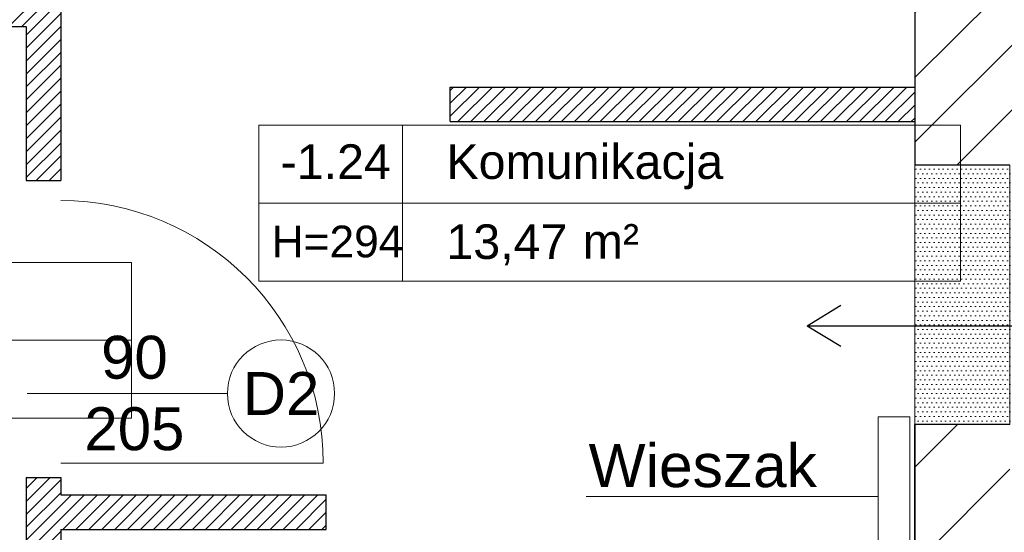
# Model space of a CAD drawing. Header units: millimetres. Extents: x 26866 to 1024070, y -428191 to 408885.
# Tile 147 of 248: x 193144 to 196556, y 390458 to 392236. Entities that reach past the tile are written whole.
import ezdxf

# ---------------------------------------------------------------- set-up
doc = ezdxf.new("R2010")
doc.units = ezdxf.units.MM
doc.header["$LTSCALE"] = 2
for name, color, linetype, lineweight in [('0_OPIS', 7, 'Continuous', 13), ('3DPLAN_A_DRZWI', 173, 'Continuous', 5), ('3DPLAN_A_TABELKA POMIESZCZEŃ', 7, 'Continuous', 0), ('A_STOL_OPIS', 55, 'Continuous', 5), ('A_WYBURZENIA', 6, 'Continuous', 0), ('A_ZESTAWIENIE STOLARKI', 3, 'Continuous', 15), ('AW_WYM_WEW', 9, 'Continuous', 0), ('Opisy', 7, 'Continuous', 13)]:
    doc.layers.add(name, color=color, linetype=linetype, lineweight=lineweight)
for name, color, linetype in [('3DPLAN_A_KRESKOWANIE 1', 253, 'Continuous'), ('3DPLAN_A_OPIS', 8, 'Continuous'), ('3DPLAN_A_POMIESZCZENIE NUMER', 100, 'Continuous'), ('3DPLAN_K_NOŚNA', 7, 'Continuous'), ('A_POMIESZCZENIE OPIS', 100, 'Continuous')]:
    doc.layers.add(name, color=color, linetype=linetype)
doc.styles.add('ARIAL', font='arial.ttf')
doc.styles.add('TABEL1', font='txt')

# ---------------------------------------------------------------- blocks, each defined once
blk = doc.blocks.new('tabelka dla tp')
at = {"layer": '3DPLAN_A_TABELKA POMIESZCZEŃ'}
for p, q in [((49.7, 54), (49.7, 0)), ((0, 27), (243.13, 27))]:
    blk.add_line(p, q, dxfattribs=at)
blk.add_lwpolyline([(0, 54), (243.13, 54), (243.13, 0), (0, 0)], close=True, dxfattribs=at)
at = {"layer": '3DPLAN_A_POMIESZCZENIE NUMER', "color": 7, "style": 'ARIAL'}
blk.add_attdef('NUMER', (2.23, 35.39), '', height=12, dxfattribs=at)
at = {"layer": 'A_POMIESZCZENIE OPIS', "insert": (112.2, 19.75), "char_height": 12, "width": 36.4122, "attachment_point": 1, "style": 'ARIAL'}
blk.add_mtext('{\\C7;m²}', dxfattribs=at)
at = {"layer": 'A_POMIESZCZENIE OPIS', "color": 7, "style": 'ARIAL'}
for tag, p in [('NAZWA', (51.73, 35.39)), ('POWIERZCHNIA', (51.06, 7.24))]:
    blk.add_attdef(tag, p, '', height=12, dxfattribs=at)
blk = doc.blocks.new('kondygnacja -1')
at = {"layer": '3DPLAN_A_KRESKOWANIE 1'}
h = blk.add_hatch(dxfattribs=at)
h.set_pattern_fill('ANSI31', color=256, scale=7.5, style=0)
h.set_pattern_definition([(45, (23044.838, -26883.88), (-16.83798, 16.83798), [])])
h.paths.add_polyline_path([(31677.49, -24430.84), (30214.87, -24430.84), (30214.87, -24470.84), (30429.61, -24470.84), (30429.61, -24477.84), (30447.61, -24477.84), (30447.61, -24818.84), (30476.61, -24818.84), (30476.61, -24470.84), (31012.61, -24470.84), (31012.61, -24478.84), (31079.61, -24478.84), (31079.61, -24470.84), (31638.61, -24470.84), (31638.61, -25036.84), (31079.61, -25036.84), (31079.61, -25028.84), (31012.61, -25028.84), (31012.61, -25036.84), (30611.38, -25036.84), (30611.38, -25072.84), (31023.61, -25072.84), (31034.61, -25082.84), (31034.61, -25330.84), (31023.61, -25340.84), (30831.4, -25340.84, -0.038531), (30832.58, -25356.18), (30832.58, -25371.84), (31079.61, -25371.84), (31079.61, -25072.84), (31638.61, -25072.84), (31638.61, -25943.84), (30832.58, -25943.84), (30832.58, -26009.84), (31677.49, -26009.84)])
h.paths.add_polyline_path([(30682.61, -26009.84), (30832.58, -26009.84), (30832.58, -25943.84), (30760.61, -25943.84), (30760.61, -25454.67), (30735.61, -25464.58), (30735.61, -25943.84), (30682.61, -25943.84)])
h.paths.add_polyline_path([(30679.61, -25371.84), (30735.61, -25371.84), (30735.61, -25464.58), (30760.61, -25454.67), (30760.61, -25371.84), (30832.58, -25371.84), (30832.58, -25356.18, 0.038531), (30831.4, -25340.84), (30679.61, -25340.84)])
h.paths.add_polyline_path([(30355.83, -25371.84), (30425.61, -25371.84), (30425.61, -25379.84), (30463.61, -25379.84), (30463.61, -25424.74), (30471.61, -25424.74), (30471.61, -25395.84), (30533.61, -25395.84), (30533.61, -25371.84), (30576.61, -25371.84), (30576.61, -25341.84), (30472.61, -25341.84), (30472.61, -25326.84), (30427.61, -25326.84), (30427.61, -25341.84), (30355.83, -25341.84)])
h.paths.add_polyline_path([(30456.61, -25936.84), (30425.61, -25936.84), (30425.61, -25945.84), (30380.61, -25945.84), (30380.61, -26009.84), (30512.61, -26009.84), (30512.61, -25943.84), (30466.61, -25943.84), (30466.61, -25712.84), (30456.61, -25712.84)])
h.paths.add_polyline_path([(28888.61, -25941.84), (28888.61, -26009.84), (29013.61, -26009.84), (29013.61, -25941.84)])
h.paths.add_polyline_path([(28591.17, -26009.84), (28591.17, -25944.84), (28547.61, -25944.84), (28547.61, -26009.84)])
h.paths.add_polyline_path([(28624.61, -25870.53), (28654.8, -25870.53), (28654.8, -25924.53), (28624.61, -25924.53), (28624.61, -25944.84), (28591.17, -25944.84), (28591.17, -26009.84), (28713.61, -26009.84), (28713.61, -25941.84), (28672.61, -25941.84), (28672.61, -25932.84), (28657.61, -25932.84), (28657.61, -25716.84), (28624.61, -25716.84)])
h.paths.add_polyline_path([(28372.61, -25944.84), (28328.61, -25944.84), (28328.61, -25907.84), (28282.61, -25907.84), (28282.61, -25944.84), (28248.61, -25944.84), (28248.61, -26009.84), (28372.61, -26009.84)])
h.paths.add_polyline_path([(28092.61, -25563.84), (28054.61, -25563.84), (28054.61, -25383.84), (28067.6, -25383.84), (28067.61, -25375.84), (28340.61, -25375.84), (28340.61, -25341.84), (28070.61, -25341.84), (28070.61, -25332.84), (28030.61, -25332.84), (28030.61, -25395.6), (28048.71, -25395.6), (28048.71, -25449.6), (28030.61, -25449.6), (28030.61, -26009.84), (28073.61, -26009.84), (28073.61, -25944.84), (28054.61, -25944.84), (28054.61, -25668.84), (28092.61, -25668.84)])
h.paths.add_polyline_path([(27949.61, -25495.75), (27949.61, -25507.75), (27983.29, -25507.75), (27983.29, -25521.75), (27949.61, -25521.75), (27949.61, -25531.84), (27999.61, -25531.84), (27999.61, -25934.84), (27982.61, -25934.84), (27982.61, -25942.84), (27947.61, -25942.84), (27947.61, -26009.84), (28026.62, -26009.84), (28026.62, -25449.6), (27999.61, -25449.6), (27999.61, -25463.84), (27949.61, -25463.84), (27949.61, -25481.75), (27983.29, -25481.75), (27983.29, -25495.75)])
h.paths.add_polyline_path([(27982.61, -25361.84), (27952.61, -25361.84), (27952.61, -25332.84), (28026.62, -25332.84), (28026.62, -25395.6), (27999.61, -25395.6), (27999.61, -25377.84), (27982.61, -25377.84)])
h.paths.add_polyline_path([(26818.61, -25892.84), (26781.49, -25892.84), (26781.49, -26009.84), (26894.54, -26009.84), (26894.54, -25942.84), (26830.61, -25942.84), (26830.61, -25930.84), (26818.61, -25930.84)])
h.paths.add_polyline_path([(26894.54, -26009.84), (27115.94, -26009.84), (27115.94, -25942.84), (26894.54, -25942.84)])
h.paths.add_polyline_path([(27115.94, -25942.84), (27115.94, -26009.84), (27466.61, -26009.84), (27466.61, -25942.84), (27427.61, -25942.84), (27427.61, -25933.84), (27384.61, -25933.84), (27384.61, -25942.84)])
h.paths.add_polyline_path([(27641.61, -25942.84), (27641.61, -26009.84), (27802.61, -26009.84), (27802.61, -25942.84)])
h.paths.add_polyline_path([(30621.1, -25040.47), (30688.37, -25040.47), (30688.37, -25072.87), (30621.1, -25072.87)], flags=24)
at = {"layer": '3DPLAN_A_KRESKOWANIE 1', "transparency": 33554687}
h = blk.add_hatch(dxfattribs=at)
h.set_pattern_fill('ANSI31', color=256, scale=5, style=0)
h.set_pattern_definition([(45, (27744.33, -25978.128), (-11.22532, 11.22532), [])])
h.paths.add_polyline_path([(29057.61, -25353.18), (29057.61, -25341.84), (28673.61, -25341.84), (28673.61, -25333.84), (28626.61, -25333.84), (28626.61, -25341.84), (28463.61, -25341.84), (28463.61, -25375.84), (28475.61, -25375.84), (28612.61, -25375.84), (28612.61, -25385.84), (28624.61, -25385.84), (28624.61, -25599.8), (28624.61, -25611.8), (28624.61, -25626.84), (28657.61, -25626.84), (28709.61, -25626.84), (28709.61, -25554.84), (28657.61, -25554.84), (28657.61, -25380.84), (28675.61, -25380.84), (28675.61, -25371.84), (28837.61, -25371.84), (28847.61, -25371.84), (29027.61, -25371.84), (29037.61, -25371.84), (29057.61, -25371.84), (29057.61, -25360.5)])
at = {"layer": '3DPLAN_A_OPIS', "lineweight": 0, "transparency": 33554687}
h = blk.add_hatch(dxfattribs=at)
h.set_pattern_fill('ANSI31', color=1)
h.set_pattern_definition([(45, (5728.076, 0), (-2.24506403, 2.24506403), [])])
h.paths.add_polyline_path([(28313.61, -25375.84), (28313.61, -25431.84), (28328.61, -25431.84), (28328.61, -25375.84), (28313.61, -25375.84)], is_closed=False)
h.paths.add_polyline_path([(28109.76, -25578.84), (28316.61, -25578.84), (28316.61, -25632.18), (28328.61, -25632.18), (28328.61, -25532.84), (28313.61, -25532.84), (28313.61, -25563.84), (28092.61, -25563.84), (28092.61, -25578.84), (28109.76, -25578.84)], is_closed=False)
h.paths.add_polyline_path([(28328.61, -25907.84), (28328.61, -25753.18), (28420.63, -25753.18), (28420.63, -25741.18), (28328.61, -25741.18), (28328.61, -25735.18), (28316.61, -25735.18), (28316.61, -25907.84)])
h.paths.add_polyline_path([(28463.61, -25599.8), (28463.61, -25611.8), (28624.61, -25611.8), (28624.61, -25599.8)])
h.paths.add_polyline_path([(28463.61, -25509.8), (28475.61, -25509.8), (28475.61, -25375.84), (28463.61, -25375.84)])
h.paths.add_polyline_path([(28837.61, -25371.84), (28837.61, -25606.84), (28847.61, -25606.84), (28847.61, -25371.84)])
h.paths.add_polyline_path([(29027.61, -25606.84), (29037.61, -25606.84), (29037.61, -25371.84), (29027.61, -25371.84)])
h.paths.add_polyline_path([(28983.61, -25728.84), (28995.61, -25728.84), (28995.61, -25716.84), (28971.61, -25716.84), (28971.61, -25941.84), (28983.61, -25941.84)])
h.paths.add_polyline_path([(29227.61, -25716.84), (29090.61, -25716.84), (29090.61, -25728.84), (29227.61, -25728.84)])
h.paths.add_polyline_path([(29227.61, -25601.84), (29132.61, -25601.84), (29132.61, -25606.84), (29227.61, -25606.84), (29227.61, -25601.84)], is_closed=False)
at = {"layer": 'A_WYBURZENIA', "transparency": 33554687}
h = blk.add_hatch(dxfattribs=at)
h.set_pattern_fill('DOTS', color=256)
h.set_pattern_definition([(0, (4854.0759, -6026.0109), (0.79375, 1.5875), [0, -1.5875])])
h.paths.add_polyline_path([(28657.61, -25665.22), (28657.61, -25626.84), (28624.61, -25626.84), (28624.61, -25665.22)])
h.paths.add_polyline_path([(28624.61, -25716.84), (28624.61, -25665.22), (28657.61, -25665.22), (28657.61, -25716.84)])
h.paths.add_polyline_path([(28645.61, -25619.2), (28643.52, -25619.2), (28643.52, -25620.24), (28640.38, -25620.24), (28640.38, -25619.2), (28638.28, -25619.2), (28638.28, -25617.11), (28645.61, -25617.11)], flags=16)
h.paths.add_polyline_path([(28645.61, -25707.11), (28638.28, -25707.11), (28638.28, -25705.01), (28640.38, -25705.01), (28640.38, -25703.97), (28643.52, -25703.97), (28643.52, -25705.01), (28645.61, -25705.01)], flags=16)
h.paths.add_polyline_path([(28645.61, -25617.11), (28638.28, -25617.11), (28638.28, -25619.2), (28640.38, -25619.2), (28640.38, -25620.24), (28643.52, -25620.24), (28643.52, -25619.2), (28645.61, -25619.2)], flags=16)
h.paths.add_polyline_path([(28643.52, -25705.01), (28643.52, -25703.97), (28640.38, -25703.97), (28640.38, -25705.01), (28638.28, -25705.01), (28638.28, -25707.11), (28645.61, -25707.11), (28645.61, -25705.01)], flags=16)
at = {"layer": '3DPLAN_A_DRZWI'}
blk.add_line((28328.61, -25730.18), (28419.61, -25730.18), dxfattribs=at)
blk.add_arc((28328.61, -25730.18), 91, 0, 90, dxfattribs=at)
at = {"layer": '3DPLAN_A_OPIS', "color": 1, "lineweight": 30}
for p, q in [((28328.61, -25532.84), (28328.61, -25632.18)), ((28092.61, -25578.84), (28316.61, -25578.84)), ((28316.61, -25578.84), (28316.61, -25632.18)), ((28463.61, -25611.8), (28463.61, -25599.8)), ((28463.61, -25599.8), (28624.61, -25599.8)), ((28463.61, -25611.8), (28624.61, -25611.8)), ((28316.61, -25632.18), (28328.61, -25632.18)), ((28599.04, -25675.53), (28587.3, -25682.67)), ((28599.04, -25689.81), (28587.3, -25682.67)), ((28738.93, -25682.67), (28587.3, -25682.67)), ((28316.61, -25735.18), (28328.61, -25735.18)), ((28316.61, -25735.18), (28316.61, -25907.84)), ((28328.61, -25735.18), (28328.61, -25741.18)), ((28328.61, -25741.18), (28420.63, -25741.18)), ((28420.63, -25753.18), (28420.63, -25741.18)), ((28328.61, -25753.18), (28420.63, -25753.18)), ((28328.61, -25753.18), (28328.61, -25907.84))]:
    blk.add_line(p, q, dxfattribs=at)
at = {"layer": '3DPLAN_K_NOŚNA'}
for p, q in [((28624.61, -25385.84), (28624.61, -25626.84)), ((28657.61, -25626.84), (28624.61, -25626.84)), ((28624.61, -25944.84), (28624.61, -25716.84)), ((28657.61, -25716.84), (28624.61, -25716.84)), ((28624.61, -25716.84), (28624.61, -25944.84))]:
    blk.add_line(p, q, dxfattribs=at)
at = {"layer": 'A_STOL_OPIS'}
blk.add_line((28386.37, -25706.06), (28316.93, -25706.06), dxfattribs=at)
at = {"layer": 'A_WYBURZENIA'}
blk.add_lwpolyline([(28657.61, -25626.84), (28624.61, -25626.84), (28624.61, -25716.84), (28657.61, -25716.84)], close=True, dxfattribs=at)
at = {"layer": 'A_ZESTAWIENIE STOLARKI', "ltscale": 0.25}
blk.add_circle((28404.95, -25706.06), 18.58, dxfattribs=at)
at = {"layer": 'AW_WYM_WEW', "ltscale": 0.5}
blk.add_lwpolyline([(28611.88, -25714.11), (28622.88, -25714.11), (28622.88, -25763.46), (28611.88, -25763.46)], close=True, dxfattribs=at)
at = {"layer": 'Opisy', "ltscale": 0.5}
blk.add_line((28510.7, -25741.8), (28611.88, -25741.8), dxfattribs=at)
at = {"layer": '3DPLAN_A_TABELKA POMIESZCZEŃ', "ltscale": 0.5}
ref = blk.add_blockref('tabelka dla tp', (28397.31, -25667.05), dxfattribs=at)
ref.add_attrib('NUMER', '-1.24', (28404.84, -25631.66), dxfattribs={"layer": '3DPLAN_A_POMIESZCZENIE NUMER', "color": 0, "height": 12, "style": 'ARIAL'})
ref.add_attrib('NAZWA', 'Komunikacja', (28462.27, -25631.66), dxfattribs={"layer": 'A_POMIESZCZENIE OPIS', "color": 0, "height": 12, "style": 'ARIAL'})
ref.add_attrib('POWIERZCHNIA', '13,47', (28462.27, -25659.41), dxfattribs={"layer": 'A_POMIESZCZENIE OPIS', "color": 0, "height": 12, "style": 'ARIAL'})
ref = blk.add_blockref('tabelka dla tp', (28109.95, -25714.61), dxfattribs=at)
ref.add_attrib('NUMER', '-1.29', (28117.47, -25679.22), dxfattribs={"layer": '3DPLAN_A_POMIESZCZENIE NUMER', "color": 0, "height": 12, "style": 'ARIAL'})
ref.add_attrib('NAZWA', 'Gabinet 1', (28174.9, -25679.22), dxfattribs={"layer": 'A_POMIESZCZENIE OPIS', "color": 0, "height": 12, "style": 'ARIAL'})
ref.add_attrib('POWIERZCHNIA', '9,18', (28174.9, -25706.97), dxfattribs={"layer": 'A_POMIESZCZENIE OPIS', "color": 0, "height": 12, "style": 'ARIAL'})
at = {"layer": '3DPLAN_A_OPIS', "color": 1, "lineweight": 30, "style": 'ARIAL'}
for tag, p in [('PRZESUNIĘCIE_WEJŚCIA', (27655.16, -24535.33)), ('WYŁĄCZONE', (27007.18, -24723.98)), ('Z_OPRACOWANIA', (26996.84, -24746.42)), ('WYŁĄCZONE', (30803.05, -24760.87)), ('Z_OPRACOWANIA', (30792.71, -24783.3)), ('WYŁĄCZONE', (28894.9, -24826.59)), ('Z_OPRACOWANIA', (28884.56, -24849.03)), ('POWIĘKSZENIE_WEJŚCIA', (28313.68, -25144.41)), ('POWIĘKSZENIE_WEJŚCIA', (29600.62, -25191.36)), ('POWIĘKSZENIE_WEJŚCIA', (28011.45, -25235.42)), ('WYŁĄCZONE', (29754.42, -25678.17)), ('Z_OPRACOWANIA', (29744.08, -25700.6)), ('WYJŚCIE_EWAKUACYJNE', (27763.79, -26106.07))]:
    blk.add_attdef(tag, p, '', height=12, dxfattribs=at)
at = {"layer": '3DPLAN_A_OPIS', "color": 0, "lineweight": 30, "style": 'ARIAL'}
for tag, p in [('UGUL_1', (29350.3, -24586.01)), ('UGUL_2', (29622.92, -24586.01)), ('UGUL_3', (29833.15, -24586.01))]:
    blk.add_attdef(tag, p, '', height=12, dxfattribs=at)
at = {"layer": '3DPLAN_A_TABELKA POMIESZCZEŃ', "color": 7, "ltscale": 0.5, "insert": (28401.69, -25647.85), "char_height": 11, "width": 59.2068, "attachment_point": 1, "style": 'ARIAL'}
blk.add_mtext('H=294', dxfattribs=at)
at = {"layer": '3DPLAN_A_TABELKA POMIESZCZEŃ', "ltscale": 0.5, "style": 'ARIAL'}
for tag, p in [('KURTYNA', (27861.91, -26064.85)), ('POWIETRZNA', (27861.91, -26084.56))]:
    blk.add_attdef(tag, p, '', height=12, dxfattribs=at)
at = {"layer": 'A_STOL_OPIS', "ltscale": 0.2, "insert": (28324.98, -25686.04), "char_height": 14.872, "attachment_point": 1, "style": 'TABEL1'}
blk.add_mtext_dynamic_manual_height_columns('\\pxqc;{\\fArial|b0|i0|c238|p34;90\\P205}', width=58.3206, gutter_width=80, heights=[0], dxfattribs=at)
at = {"layer": 'A_ZESTAWIENIE STOLARKI', "ltscale": 0.2, "insert": (28404.95, -25706.06), "char_height": 14.872, "attachment_point": 5, "style": 'TABEL1'}
blk.add_mtext_dynamic_manual_height_columns('{\\fArial|b0|i0|c238|p34;D2}', width=58.3206, gutter_width=80, heights=[0], dxfattribs=at)
at = {"layer": 'Opisy', "ltscale": 0.5, "insert": (28511.54, -25723.51), "char_height": 15, "width": 685.9992, "attachment_point": 1, "style": 'ARIAL'}
blk.add_mtext('Wieszak', dxfattribs=at)

msp = doc.modelspace()

# ---------------------------------------------------------------- block references
at = {"layer": '0_OPIS', "xscale": 10, "yscale": 10, "zscale": 10}
msp.add_blockref('kondygnacja -1', (-90000, 648000), dxfattribs=at)

doc.saveas('drawing.dxf')
